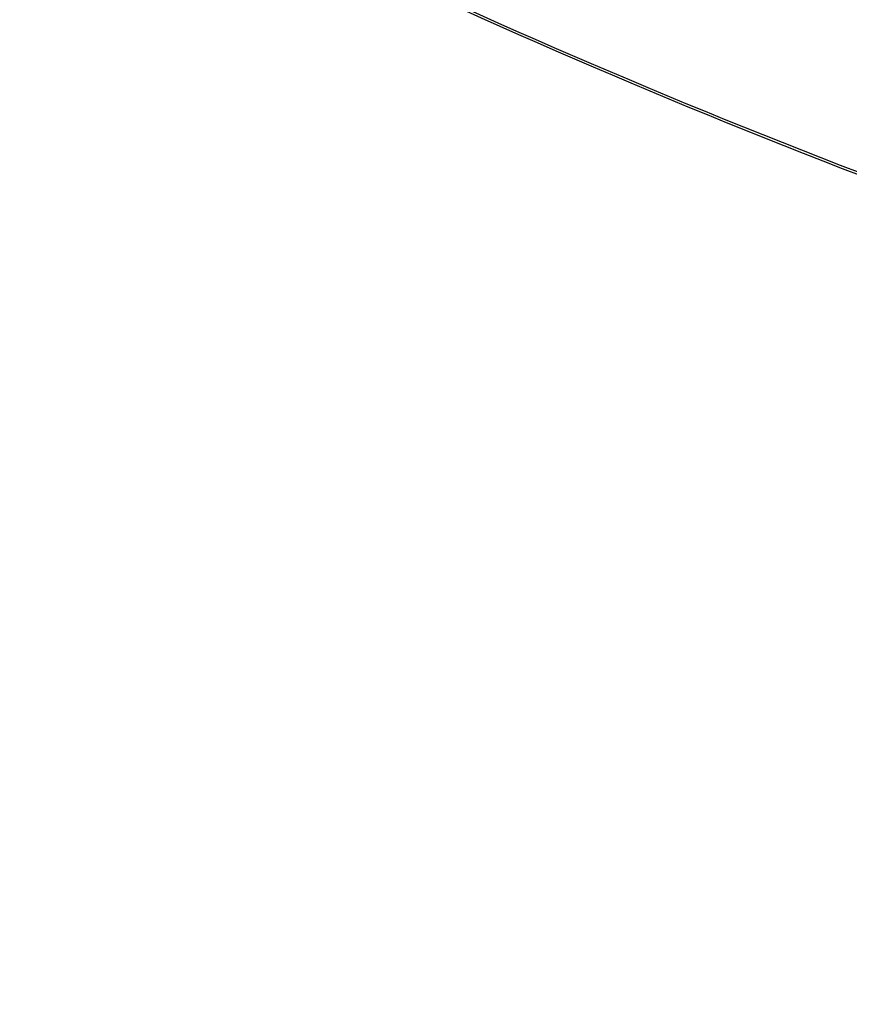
# Model space of a CAD drawing. Header units: millimetres. Extents: x -130 to 129, y 0 to 422.
# Tile 128 of 256: x -18.7098 to -18.67, y 282.2197 to 282.2668. Entities that reach past the tile are written whole.
import ezdxf

# ---------------------------------------------------------------- set-up
doc = ezdxf.new("R2010")
doc.units = ezdxf.units.MM
doc.layers.add('Capa 01', color=7, linetype='Continuous')
doc.layers.add('NEGRO', color=7, linetype='Continuous', true_color=0x363535)

# ---------------------------------------------------------------- blocks, each defined once
blk = doc.blocks.new('DOME 29912')
at = {"layer": 'NEGRO'}
for centre in [(-0.703263, 292.997692, 159.8761), (-0.703263, 292.997692, 164.6261)]:
    blk.add_arc(centre, 18, 126.050846, 306.050846, dxfattribs=at)
for points, weights, degree in [([(-18.825859, 282.387719, 118.452021), (-18.285331, 281.464458, 117.487567), (-17.939426, 282.640052, 118.244589)], [1, 0.327930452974, 1], 2), ([(-18.825758, 282.387546, 115.547763), (-18.285301, 281.464428, 116.512231), (-17.939342, 282.639883, 115.755225)], [1, 0.327952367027, 1], 2), ([(-0.716551, 271.85125, 122.146447), (-8.367378, 271.856057, 122.146447), (-15.011778, 275.649096, 122.146447), (-18.905809, 282.234815, 122.146447)], [0.816490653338, 0.745056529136, 0.745056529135, 0.816490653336], 3)]:
    blk.add_rational_spline(points, weights, degree=degree, dxfattribs=at)

msp = doc.modelspace()

# ---------------------------------------------------------------- block references
at = {"layer": 'Capa 01'}
msp.add_blockref('DOME 29912', (0, 0, -50), dxfattribs=at)

doc.saveas('drawing.dxf')
